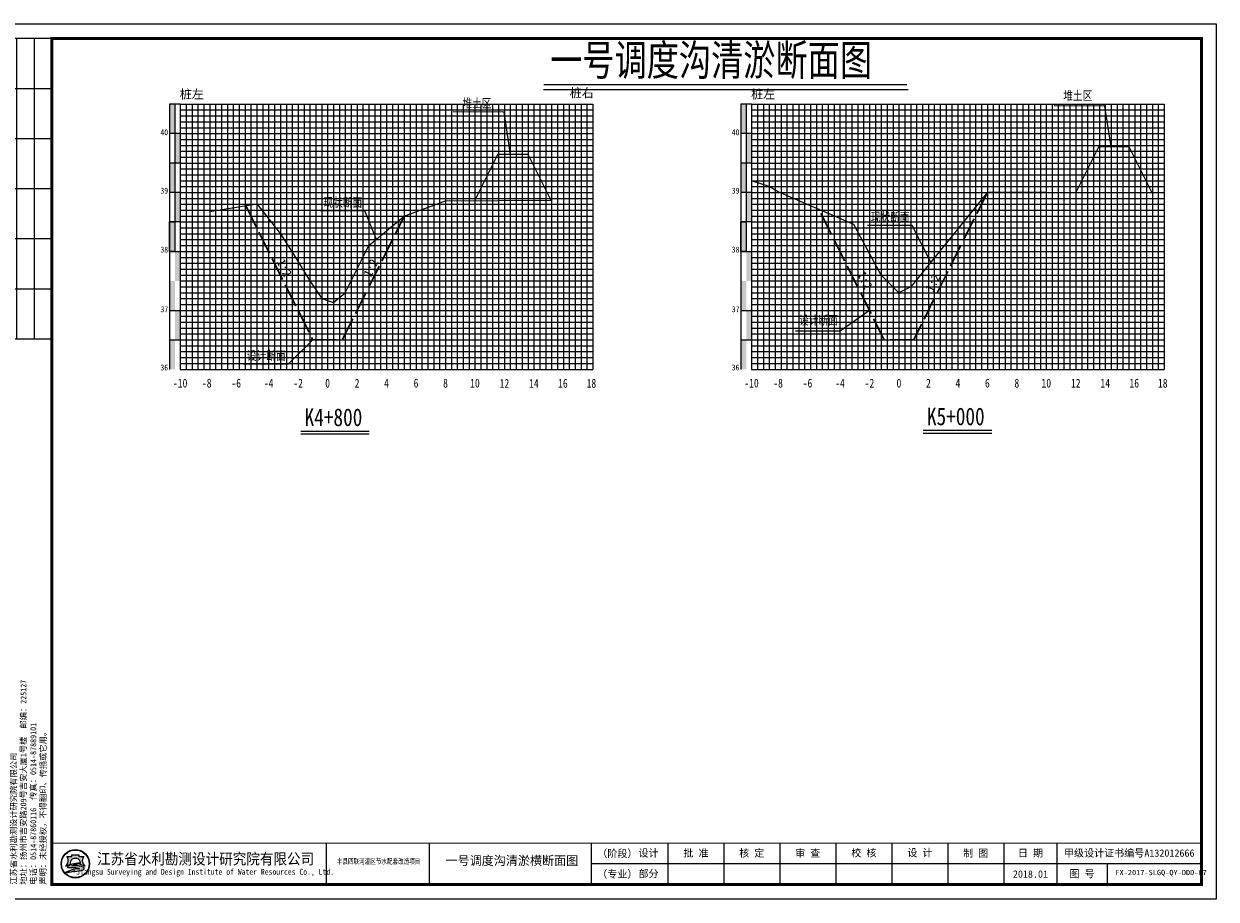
# Model space of a CAD drawing. Header units: millimetres. Extents: x -1851 to 142262423, y -629789 to 22327943.
# Tile 58 of 69: x 38096 to 38501, y 5522 to 5819. Entities that reach past the tile are written whole.
import ezdxf
from ezdxf.enums import TextEntityAlignment as Align

# ---------------------------------------------------------------- set-up
doc = ezdxf.new("R2010")
doc.units = ezdxf.units.MM
doc.linetypes.add('4415', pattern=[5, 4, -1])
for name, color, linetype, lineweight in [('0.13文字', 3, 'Continuous', 13), ('2', 61, 'Continuous', 30), ('3', 8, 'Continuous', 5), ('dmx', 7, 'Continuous', 15)]:
    doc.layers.add(name, color=color, linetype=linetype, lineweight=lineweight)
doc.layers.add('DIMTEX', color=7, linetype='Continuous')
doc.layers.add('断面', color=7, linetype='Continuous')
doc.styles.add('LYJFS', font='times.ttf', dxfattribs={"width": 0.7})
doc.styles.add('STYLE2', font='txt', dxfattribs={"width": 0.8})
doc.styles.add('仿宋', font='FangSong_GB2312.ttf')
doc.styles.add('仿宋体', font='FangSong_GB2312.ttf', dxfattribs={"width": 0.8})
doc.styles.add('宋体', font='txt', dxfattribs={"height": 3.5})
doc.styles.add('等线体', font='simhei.ttf')

# ---------------------------------------------------------------- blocks, each defined once
blk = doc.blocks.new('tk')
h = blk.add_hatch(color=152)
h.dxf.hatch_style = 1
h.paths.add_polyline_path([(6876.364125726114, 854.2295714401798, 1), (6866.686434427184, 854.2295714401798, 1)])
h.paths.add_polyline_path([(6876.201261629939, 854.2295714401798, 1), (6866.84929852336, 854.2295714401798, 1)], flags=16)
h = blk.add_hatch(color=152)
h.dxf.hatch_style = 1
edge = h.paths.add_edge_path()
edge.add_arc((6873.407199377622, 851.8047045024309), 1.461698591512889, 43.31770961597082, 70.37003522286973)
edge.add_arc((6872.0275850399, 847.9366998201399), 5.568375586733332, 70.37003522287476, 84.52854590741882)
edge.add_arc((6871.440752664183, 841.8102204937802), 11.72289597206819, 84.5285459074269, 95.17746754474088)
edge.add_arc((6871.582339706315, 852.1014277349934), 1.831337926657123, 111.7965680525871, 130.9174013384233, ccw=False)
edge.add_arc((6873.47809212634, 847.3608850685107), 6.936886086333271, 98.84274785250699, 111.79656805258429, ccw=False)
edge.add_arc((6874.544451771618, 840.506451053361), 13.873772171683, 95.21036804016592, 98.84274785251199, ccw=False)
edge.add_ellipse((6871.525280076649, 854.5219636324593), major_axis=(-1.773815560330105, 0), ratio=0.8776980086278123, start_angle=172.6538623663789, end_angle=176.9129867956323)
edge.add_arc((6873.117644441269, 844.1909795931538), 10.24870363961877, 88.99992913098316, 98.52267106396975)
edge.add_arc((6872.724314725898, 846.8157053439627), 7.594670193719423, 98.5226710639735, 116.8491039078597)
edge.add_arc((6869.849912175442, 852.4939579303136), 1.230336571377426, 116.8491039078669, 139.2900683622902)
edge.add_arc((6869.065436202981, 853.1689503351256), 0.1954369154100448, 139.2900683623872, 263.050638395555)
edge.add_arc((6869.248585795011, 854.6715617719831), 1.70916902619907, 263.0506383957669, 272.136251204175)
edge.add_arc((6870.416233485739, 823.3689317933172), 29.61523112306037, 88.46268833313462, 92.13625120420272, ccw=False)
edge.add_arc((6871.07395213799, 847.876297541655), 5.099041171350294, 68.07113774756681, 88.46268833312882, ccw=False)
edge.add_arc((6875.183614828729, 831.3122526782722), 21.4080615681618, 95.91294384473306, 98.79521578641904)
edge.add_arc((6873.816328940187, 840.1492628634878), 12.46590188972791, 98.79521578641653, 117.8496747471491)
edge.add_arc((6932.315236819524, 613.7362839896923), 245.9934265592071, 104.7703900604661, 105.15790668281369, ccw=False)
edge.add_line((6869.600177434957, 851.6009245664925), (6868.796656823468, 851.2750728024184))
edge.add_arc((6890.157828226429, 754.105500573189), 99.48982566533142, 100.90627282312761, 102.39834375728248, ccw=False)
edge.add_line((6871.334059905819, 851.7983414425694), (6870.72346251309, 851.6097564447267))
edge.add_arc((6868.414090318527, 880.2016823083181), 28.68503833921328, 274.6177604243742, 279.6944367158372)
edge.add_arc((6872.474319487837, 856.4344682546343), 4.573507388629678, 279.694436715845, 287.6119267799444)
edge.add_arc((6873.358587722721, 853.648913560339), 1.650966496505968, 287.6119267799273, 311.5140981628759)
edge.add_arc((6874.270477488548, 852.6187205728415), 0.2751610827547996, 311.5140981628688, 403.3177096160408)
edge = h.paths.add_edge_path()
edge.add_arc((6875.946394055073, 855.3665725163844), 2.066422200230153, 138.9741968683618, 204.1180883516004, ccw=False)
edge.add_line((6874.387456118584, 856.7229696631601), (6872.690352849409, 856.7229696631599))
edge.add_line((6872.69035284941, 856.7229696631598), (6872.69035284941, 857.3096342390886))
edge.add_line((6872.69035284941, 857.3096342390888), (6870.360207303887, 857.3096342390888))
edge.add_line((6870.360207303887, 857.3096342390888), (6870.360207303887, 856.7229696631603))
edge.add_line((6870.360207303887, 856.7229696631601), (6868.663104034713, 856.7229696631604))
edge.add_arc((6867.104166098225, 855.3665725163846), 2.066422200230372, -24.118088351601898, 41.0258031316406, ccw=False)
edge.add_arc((6865.567634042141, 856.05447875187), 3.749914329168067, 314.34412131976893, 335.8819116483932, ccw=False)
edge.add_arc((6867.522236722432, 856.4070458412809), 3.106664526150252, 282.3877277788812, 290.1465811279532)
edge.add_arc((6864.457993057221, 864.7594382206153), 12.00340818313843, 290.1465811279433, 296.6495194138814)
edge.add_ellipse((6871.525280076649, 854.5219636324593), major_axis=(-1.773815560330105, 0), ratio=0.8776980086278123, start_angle=176.9129867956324, end_angle=378.37473811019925, ccw=False)
edge.add_ellipse((6871.525280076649, 854.5219636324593), major_axis=(-1.773815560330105, 0), ratio=0.8776980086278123, start_angle=172.653862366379, end_angle=176.9129867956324, ccw=False)
edge.add_ellipse((6871.525280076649, 854.5219636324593), major_axis=(-1.773815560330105, 0), ratio=0.8776980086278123, start_angle=161.6252618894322, end_angle=172.653862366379, ccw=False)
edge.add_arc((6878.592567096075, 864.759438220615), 12.00340818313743, 243.3504805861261, 249.853418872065)
edge.add_arc((6875.528323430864, 856.4070458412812), 3.106664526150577, 249.8534188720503, 257.61227222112)
edge.add_arc((6877.482926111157, 856.05447875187), 3.74991432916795, 204.1180883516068, 225.6558786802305, ccw=False)
at = {"lineweight": 0}
for p, q in [((6838.597780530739, 842.2295714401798), (6838.597780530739, 1139.229571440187)), ((6838.597780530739, 1139.229571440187), (7258.597780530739, 1139.229571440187)), ((7258.597780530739, 1139.229571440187), (7258.597780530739, 842.2295714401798)), ((7253.597780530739, 854.2295714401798), (7046.597780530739, 854.2295714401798)), ((7258.597780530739, 842.2295714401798), (6838.597780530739, 842.2295714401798))]:
    blk.add_line(p, q, dxfattribs=at)
for p, q in [((6863.597780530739, 1134.229571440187), (6845.597780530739, 1134.229571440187)), ((6845.597780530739, 1134.229571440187), (6845.597780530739, 1032.229571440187)), ((6851.597780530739, 1134.229571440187), (6851.597780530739, 1032.229571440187)), ((6857.597780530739, 1134.229571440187), (6857.597780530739, 1032.229571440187)), ((6863.597780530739, 1117.229571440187), (6845.597780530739, 1117.229571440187)), ((6863.597780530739, 1100.229571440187), (6845.597780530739, 1100.229571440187)), ((6863.597780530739, 1083.229571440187), (6845.597780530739, 1083.229571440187)), ((6863.597780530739, 1066.229571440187), (6845.597780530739, 1066.229571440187)), ((6863.597780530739, 1049.229571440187), (6845.597780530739, 1049.229571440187)), ((6863.597780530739, 1032.229571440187), (6845.597780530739, 1032.229571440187)), ((6956.597780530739, 861.2295714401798), (6956.597780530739, 847.2295714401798)), ((6991.597780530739, 861.2295714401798), (6991.597780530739, 847.2295714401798)), ((7046.597780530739, 861.2295714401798), (7046.597780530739, 847.2295714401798)), ((7072.597780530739, 861.2295714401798), (7072.597780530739, 847.2295714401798)), ((7091.597780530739, 861.2295714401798), (7091.597780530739, 847.2295714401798)), ((7110.597780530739, 861.2295714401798), (7110.597780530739, 847.2295714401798)), ((7129.597780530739, 861.2295714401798), (7129.597780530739, 847.2295714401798)), ((7148.597780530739, 861.2295714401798), (7148.597780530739, 847.2295714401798)), ((7167.597780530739, 861.2295714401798), (7167.597780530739, 847.2295714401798)), ((7186.597780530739, 861.2295714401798), (7186.597780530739, 847.2295714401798)), ((7204.597780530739, 861.2295714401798), (7204.597780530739, 847.2295714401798)), ((7221.597780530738, 854.2295714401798), (7221.597780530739, 847.2295714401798))]:
    blk.add_line(p, q)
at = {"lineweight": 0, "const_width": 1}
blk.add_lwpolyline([(6863.597780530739, 1134.229571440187), (7253.597780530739, 1134.229571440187), (7253.597780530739, 847.2295714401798), (6863.597780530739, 847.2295714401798)], close=True, dxfattribs=at)
at = {"lineweight": 0, "const_width": 0.4}
blk.add_lwpolyline([(7253.597780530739, 861.2295714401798), (6863.597780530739, 861.2295714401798)], dxfattribs=at)
at = {"color": 152}
for points in [[(6873.296521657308, 854.4381220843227, 0.04157472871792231), (6871.598778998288, 854.3265098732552, 0.08013502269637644), (6869.294240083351, 853.5916630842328, 0.09823132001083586), (6868.917290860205, 853.2964201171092, 0.599439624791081), (6869.041789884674, 852.9749492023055, 0.03966424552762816), (6869.312296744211, 852.9635806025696, -0.01603031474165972), (6871.210748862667, 852.9735033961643, -0.08921046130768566), (6872.978215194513, 852.6064141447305, 0.01257694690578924), (6871.910251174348, 852.4685801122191, 0.08333285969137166), (6867.992840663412, 851.171317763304, -0.001690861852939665), (6869.600177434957, 851.6009245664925), (6868.796656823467, 851.275072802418, -0.006510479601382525), (6871.334059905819, 851.7983414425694), (6870.72346251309, 851.6097564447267, 0.02215480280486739), (6873.244469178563, 851.9262713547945, 0.03456031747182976), (6873.858117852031, 852.0753316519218, 0.1046726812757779), (6874.452855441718, 852.4126819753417, 0.4234638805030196), (6874.470673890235, 852.8074929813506, 0.1185893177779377), (6873.898248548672, 853.1814519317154, 0.06185687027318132), (6872.558528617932, 853.479704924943, 0.04649815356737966), (6870.382867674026, 853.4852866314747, -0.08362449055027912), (6870.902341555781, 853.8018397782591, -0.05658197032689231), (6872.411732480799, 854.2153190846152, -0.01585057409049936), (6873.284535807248, 854.3228965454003)], [(6869.8419023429, 854.0311891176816, -0.02838203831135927), (6868.592243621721, 853.4904639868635, -0.03386732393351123), (6868.188697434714, 853.3727099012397, 0.09425397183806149), (6868.990200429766, 854.5221939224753, 0.2921547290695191), (6868.663104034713, 856.7229696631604), (6870.360207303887, 856.7229696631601), (6870.360207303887, 857.3096342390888), (6872.69035284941, 857.3096342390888), (6872.69035284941, 856.7229696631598), (6874.387456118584, 856.7229696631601, 0.29215472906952), (6874.06035972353, 854.5221939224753, 0.09425397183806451), (6874.861862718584, 853.3727099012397, -0.03386732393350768), (6874.458316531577, 853.4904639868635, -0.02838203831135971), (6873.208657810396, 854.0311891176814)]]:
    blk.add_lwpolyline(points, format="xyb", dxfattribs=at)
for radius in [4.838845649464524, 4.675981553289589]:
    blk.add_circle((6871.525280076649, 854.2295714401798), radius, dxfattribs=at)
blk.add_arc((6873.478092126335, 847.3608850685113), 6.936886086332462, 98.84274785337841, 111.7965680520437, dxfattribs=at)
for start_param, end_param in [(2.820892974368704, 6.603884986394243), (3.013378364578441, 3.087714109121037)]:
    blk.add_ellipse((6871.525280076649, 854.5219636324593), major_axis=(-1.773815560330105, 0), ratio=0.8776980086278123, start_param=start_param, end_param=end_param, dxfattribs=at)
at = {"style": '宋体'}
for s, height, width, p in [('江苏省水利勘测设计研究院有限公司', 3.75, 0.9, (6915.725099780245, 855.9804173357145)), ('丰县四联河灌区节水配套改造项目', 1.8, 0.75, (6974.43168055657, 855.1042281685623)), ('Jiangsu Surveying and Design Institute of Water Resources Co., Ltd.', 2, 0.8, (6915.552971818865, 851.2429752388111))]:
    blk.add_text(s, height=height, dxfattribs=dict(at, width=width)).set_placement(p, align=Align.MIDDLE)
at = {"style": 'LYJFS'}
for s, p in [('（阶段）', (7055.431710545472, 857.7295714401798)), ('（专业）', (7055.431710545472, 850.7295714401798))]:
    blk.add_text(s, height=2.5, dxfattribs=at).set_placement(p, align=Align.MIDDLE_CENTER)
at = {"style": '仿宋'}
blk.add_text('2018.01', height=2.5, dxfattribs=at).set_placement((7195.597780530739, 850.7295714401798), align=Align.MIDDLE)
at = {"rotation": 90}
for s, insert, char_height, attachment_point, style in [('日 期', (6848.597780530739, 1074.729571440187), 2.5, 5, '宋体'), ('会签者', (6848.597780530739, 1057.729571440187), 2.5, 5, '宋体'), ('会签专业', (6848.597780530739, 1040.729571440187), 2.5, 5, '宋体'), ('江苏省水利勘测设计研究院有限公司\\P地址：扬州市吉安路209号吉安大厦1号楼  邮编：225127\\P电话：0514-87860116  传真：0514-87889101\\P声明：未经授权，不得翻印、传播或它用。', (6861.892912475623, 847.1478961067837), 2, 7, '仿宋')]:
    blk.add_mtext(s, dxfattribs=dict(at, insert=insert, char_height=char_height, attachment_point=attachment_point, style=style))
at = {"char_height": 2.5, "attachment_point": 5, "style": '宋体'}
for s, insert in [('设计', (7065.999934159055, 857.7295714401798)), ('批 准', (7082.097780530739, 857.7295714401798)), ('核 定', (7101.035280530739, 857.701793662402)), ('审 查', (7120.028336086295, 857.702857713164)), ('校 核', (7139.063058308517, 857.7728530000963)), ('设 计', (7158.070002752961, 857.8229020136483)), ('制 图', (7177.014447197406, 857.7074956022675)), ('日 期', (7195.597780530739, 857.7295714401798)), ('甲级设计证书编号A132012666', (7229.097780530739, 857.7295714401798)), ('部分', (7065.999934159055, 850.7295714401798)), ('图 号', (7213.097780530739, 850.7295714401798))]:
    blk.add_mtext(s, dxfattribs=dict(at, insert=insert))

msp = doc.modelspace()

# ---------------------------------------------------------------- hatches: boundary and pattern name
at = {"linetype": 'Continuous'}
for points in [[(38145.80106367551, 5791.796308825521), (38147.60106367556, 5791.796308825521), (38147.60106367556, 5781.796308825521), (38145.80106367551, 5781.796308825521)], [(38339.65106367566, 5791.796308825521), (38341.4510636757, 5791.796308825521), (38341.4510636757, 5781.796308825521), (38339.65106367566, 5781.796308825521)], [(38147.60106367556, 5781.796308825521), (38149.40106367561, 5781.796308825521), (38149.40106367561, 5771.796308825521), (38147.60106367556, 5771.796308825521)], [(38341.4510636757, 5781.796308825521), (38343.25106367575, 5781.796308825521), (38343.25106367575, 5771.796308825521), (38341.4510636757, 5771.796308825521)], [(38145.80106367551, 5771.796308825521), (38147.60106367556, 5771.796308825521), (38147.60106367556, 5761.796308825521), (38145.80106367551, 5761.796308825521)], [(38339.65106367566, 5771.796308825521), (38341.4510636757, 5771.796308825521), (38341.4510636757, 5761.796308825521), (38339.65106367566, 5761.796308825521)], [(38147.60106367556, 5761.796308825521), (38149.40106367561, 5761.796308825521), (38149.40106367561, 5751.796308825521), (38147.60106367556, 5751.796308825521)], [(38341.4510636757, 5761.796308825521), (38343.25106367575, 5761.796308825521), (38343.25106367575, 5751.796308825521), (38341.4510636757, 5751.796308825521)], [(38145.80106367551, 5751.796308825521), (38147.60106367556, 5751.796308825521), (38147.60106367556, 5741.796308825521), (38145.80106367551, 5741.796308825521)], [(38339.65106367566, 5751.796308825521), (38341.4510636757, 5751.796308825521), (38341.4510636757, 5741.796308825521), (38339.65106367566, 5741.796308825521)], [(38147.60106367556, 5741.796308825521), (38149.40106367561, 5741.796308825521), (38149.40106367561, 5731.796308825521), (38147.60106367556, 5731.796308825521)], [(38341.4510636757, 5741.796308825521), (38343.25106367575, 5741.796308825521), (38343.25106367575, 5731.796308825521), (38341.4510636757, 5731.796308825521)], [(38145.80106367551, 5731.796308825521), (38147.60106367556, 5731.796308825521), (38147.60106367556, 5721.796308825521), (38145.80106367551, 5721.796308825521)], [(38339.65106367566, 5731.796308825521), (38341.4510636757, 5731.796308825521), (38341.4510636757, 5721.796308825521), (38339.65106367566, 5721.796308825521)], [(38147.60742442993, 5721.821033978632), (38149.40742442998, 5721.821033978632), (38149.40742442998, 5711.821033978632), (38147.60742442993, 5711.821033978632)], [(38341.45742443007, 5721.821033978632), (38343.25742443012, 5721.821033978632), (38343.25742443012, 5711.821033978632), (38341.45742443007, 5711.821033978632)], [(38145.80106367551, 5711.792244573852), (38147.60106367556, 5711.792244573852), (38147.60106367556, 5701.792244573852), (38145.80106367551, 5701.792244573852)], [(38339.65106367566, 5711.792244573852), (38341.4510636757, 5711.792244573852), (38341.4510636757, 5701.792244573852), (38339.65106367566, 5701.792244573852)]]:
    msp.add_hatch(color=7, dxfattribs=at).paths.add_polyline_path(points)

# ---------------------------------------------------------------- linework, layer by layer
at = {"color": 7, "linetype": 'Continuous', "lineweight": 20, "flags": 128}
for points in [[(38261.49267790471, 5774.637962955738), (38259.28593812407, 5789.051167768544), (38242.01441279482, 5789.223975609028)], [(38465.34267790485, 5776.637962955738), (38463.13593812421, 5791.051167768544), (38445.86441279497, 5791.223975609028)]]:
    msp.add_lwpolyline(points, dxfattribs=at)
at = {"color": 1, "linetype": '4415', "lineweight": 30, "ltscale": 2}
msp.add_lwpolyline([(38363.25106367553, 5761.796308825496), (38363.25106367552, 5761.796308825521)], close=True, dxfattribs=at)
for points in [[(38423.25106367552, 5761.796308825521), (38398.25106367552, 5711.796308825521), (38388.25106367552, 5711.796308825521), (38366.14196000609, 5756.01451616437)], [(38171.63010695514, 5757.338222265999), (38194.40106367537, 5711.796308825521), (38204.40106367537, 5711.796308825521), (38225.40106367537, 5753.796308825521)]]:
    msp.add_lwpolyline(points, dxfattribs=at)
at = {"linetype": 'Continuous', "lineweight": 20, "flags": 128}
for points in [[(38215.98739943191, 5745.796308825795), (38212.05512580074, 5755.571339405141), (38196.90373611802, 5755.545027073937)], [(38404.08496868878, 5738.200738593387), (38397.71740780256, 5750.617450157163), (38382.56601811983, 5750.59113782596)], [(38383.25106367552, 5721.796308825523), (38373.32060112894, 5714.736473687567), (38358.16921144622, 5714.710161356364)], [(38194.40106367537, 5711.796308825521), (38186.05512580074, 5703.571339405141), (38170.90373611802, 5703.545027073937)]]:
    msp.add_lwpolyline(points, dxfattribs=at)
at = {"linetype": 'Continuous', "flags": 128}
for points in [[(38145.80106367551, 5751.796308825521), (38147.60106367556, 5751.796308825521), (38147.60106367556, 5741.796308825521), (38145.80106367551, 5741.796308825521)], [(38339.65106367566, 5751.796308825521), (38341.4510636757, 5751.796308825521), (38341.4510636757, 5741.796308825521), (38339.65106367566, 5741.796308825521)]]:
    msp.add_lwpolyline(points, close=True, dxfattribs=at)
at = {"layer": '2', "color": 7, "lineweight": 15}
for points in [[(38149.40106367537, 5791.730208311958), (38289.40106367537, 5791.730208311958)], [(38159.40106367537, 5791.796308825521), (38159.40106367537, 5701.796308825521)], [(38169.40106367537, 5791.796308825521), (38169.40106367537, 5701.796308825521)], [(38179.40106367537, 5791.796308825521), (38179.40106367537, 5701.796308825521)], [(38189.40106367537, 5791.796308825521), (38189.40106367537, 5701.796308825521)], [(38209.40106367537, 5791.796308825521), (38209.40106367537, 5701.796308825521)], [(38219.40106367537, 5791.796308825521), (38219.40106367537, 5701.796308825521)], [(38229.40106367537, 5791.796308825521), (38229.40106367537, 5701.796308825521)], [(38239.40106367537, 5791.796308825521), (38239.40106367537, 5701.796308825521)], [(38249.40106367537, 5791.796308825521), (38249.40106367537, 5701.796308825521)], [(38259.40106367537, 5791.796308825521), (38259.40106367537, 5701.796308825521)], [(38269.40106367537, 5791.796308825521), (38269.40106367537, 5701.796308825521)], [(38279.40106367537, 5791.796308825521), (38279.40106367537, 5701.796308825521)], [(38289.40106367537, 5791.796308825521), (38289.40106367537, 5701.796308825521)], [(38343.25106367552, 5791.730208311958), (38483.25106367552, 5791.730208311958)], [(38353.25106367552, 5791.796308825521), (38353.25106367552, 5701.796308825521)], [(38363.25106367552, 5791.796308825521), (38363.25106367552, 5701.796308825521)], [(38373.25106367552, 5791.796308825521), (38373.25106367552, 5701.796308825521)], [(38383.25106367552, 5791.796308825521), (38383.25106367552, 5701.796308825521)], [(38403.25106367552, 5791.796308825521), (38403.25106367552, 5701.796308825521)], [(38413.25106367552, 5791.796308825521), (38413.25106367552, 5701.796308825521)], [(38423.25106367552, 5791.796308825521), (38423.25106367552, 5701.796308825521)], [(38433.25106367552, 5791.796308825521), (38433.25106367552, 5701.796308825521)], [(38443.25106367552, 5791.796308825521), (38443.25106367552, 5701.796308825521)], [(38453.25106367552, 5791.796308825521), (38453.25106367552, 5701.796308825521)], [(38463.25106367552, 5791.796308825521), (38463.25106367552, 5701.796308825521)], [(38473.25106367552, 5791.796308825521), (38473.25106367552, 5701.796308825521)], [(38483.25106367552, 5791.796308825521), (38483.25106367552, 5701.796308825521)], [(38149.40106367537, 5781.796308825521), (38249.40106367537, 5781.796308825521)], [(38249.40106367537, 5781.796308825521), (38289.40106367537, 5781.796308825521)], [(38343.25106367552, 5781.796308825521), (38483.25106367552, 5781.796308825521)], [(38149.40106367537, 5771.796308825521), (38249.40106367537, 5771.796308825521)], [(38249.40106367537, 5771.796308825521), (38289.40106367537, 5771.796308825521)], [(38343.25106367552, 5771.796308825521), (38483.25106367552, 5771.796308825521)], [(38149.40106367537, 5761.796308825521), (38249.40106367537, 5761.796308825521)], [(38249.40106367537, 5761.796308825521), (38289.40106367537, 5761.796308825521)], [(38343.25106367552, 5761.796308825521), (38483.25106367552, 5761.796308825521)], [(38149.40106367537, 5751.796308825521), (38249.40106367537, 5751.796308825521)], [(38249.40106367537, 5751.796308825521), (38289.40106367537, 5751.796308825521)], [(38343.25106367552, 5751.796308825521), (38483.25106367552, 5751.796308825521)], [(38249.40106367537, 5741.796308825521), (38289.40106367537, 5741.796308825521)], [(38149.40106367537, 5731.796308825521), (38249.40106367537, 5731.796308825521)], [(38249.40106367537, 5731.796308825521), (38289.40106367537, 5731.796308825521)], [(38343.25106367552, 5731.796308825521), (38483.25106367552, 5731.796308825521)], [(38249.40106367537, 5721.796308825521), (38289.40106367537, 5721.796308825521)], [(38249.40106367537, 5711.796308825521), (38289.40106367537, 5711.796308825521)], [(38149.40106367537, 5701.796308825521), (38249.40106367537, 5701.796308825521)], [(38249.40106367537, 5701.796308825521), (38289.40106367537, 5701.796308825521)], [(38343.25106367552, 5701.796308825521), (38483.25106367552, 5701.796308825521)]]:
    msp.add_lwpolyline(points, dxfattribs=at)
at = {"layer": '2', "color": 3, "lineweight": 15}
for points in [[(38199.40106367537, 5791.796308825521), (38199.40106367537, 5701.796308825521)], [(38393.25106367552, 5791.796308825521), (38393.25106367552, 5701.796308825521)]]:
    msp.add_lwpolyline(points, dxfattribs=at)
at = {"layer": '2', "color": 7, "lineweight": 15, "flags": 128}
for points in [[(38149.40106367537, 5741.796308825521), (38249.40106367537, 5741.796308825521)], [(38343.25106367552, 5741.796308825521), (38483.25106367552, 5741.796308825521)]]:
    msp.add_lwpolyline(points, dxfattribs=at)
at = {"layer": '2', "color": 0, "lineweight": 15}
for points in [[(38149.40106367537, 5721.796308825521), (38249.40106367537, 5721.796308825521)], [(38343.25106367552, 5721.796308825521), (38483.25106367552, 5721.796308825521)], [(38149.40106367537, 5711.796308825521), (38249.40106367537, 5711.796308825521)], [(38343.25106367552, 5711.796308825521), (38483.25106367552, 5711.796308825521)]]:
    msp.add_lwpolyline(points, dxfattribs=at)
at = {"layer": '3', "lineweight": 5}
for points in [[(38149.40106367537, 5789.796308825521), (38249.40106367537, 5789.796308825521)], [(38151.40106367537, 5791.796308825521), (38151.40106367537, 5701.796308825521)], [(38153.40106367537, 5791.796308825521), (38153.40106367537, 5701.796308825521)], [(38155.40106367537, 5791.796308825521), (38155.40106367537, 5701.796308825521)], [(38157.40106367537, 5791.796308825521), (38157.40106367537, 5701.796308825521)], [(38161.40106367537, 5791.796308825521), (38161.40106367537, 5701.796308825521)], [(38163.40106367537, 5791.796308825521), (38163.40106367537, 5701.796308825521)], [(38165.40106367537, 5791.796308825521), (38165.40106367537, 5701.796308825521)], [(38167.40106367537, 5791.796308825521), (38167.40106367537, 5701.796308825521)], [(38171.40106367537, 5791.796308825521), (38171.40106367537, 5701.796308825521)], [(38173.40106367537, 5791.796308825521), (38173.40106367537, 5701.796308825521)], [(38175.40106367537, 5791.796308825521), (38175.40106367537, 5701.796308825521)], [(38177.40106367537, 5791.796308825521), (38177.40106367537, 5701.796308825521)], [(38181.40106367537, 5791.796308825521), (38181.40106367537, 5701.796308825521)], [(38183.40106367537, 5791.796308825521), (38183.40106367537, 5701.796308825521)], [(38185.40106367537, 5791.796308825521), (38185.40106367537, 5701.796308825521)], [(38187.40106367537, 5791.796308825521), (38187.40106367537, 5701.796308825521)], [(38191.40106367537, 5791.796308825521), (38191.40106367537, 5701.796308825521)], [(38193.40106367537, 5791.796308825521), (38193.40106367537, 5701.796308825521)], [(38195.40106367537, 5791.796308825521), (38195.40106367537, 5701.796308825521)], [(38197.40106367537, 5791.796308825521), (38197.40106367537, 5701.796308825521)], [(38201.40106367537, 5791.796308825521), (38201.40106367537, 5701.796308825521)], [(38203.40106367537, 5791.796308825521), (38203.40106367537, 5701.796308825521)], [(38205.40106367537, 5791.796308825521), (38205.40106367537, 5701.796308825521)], [(38207.40106367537, 5791.796308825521), (38207.40106367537, 5701.796308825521)], [(38211.40106367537, 5791.796308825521), (38211.40106367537, 5701.796308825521)], [(38213.40106367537, 5791.796308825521), (38213.40106367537, 5701.796308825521)], [(38215.40106367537, 5791.796308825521), (38215.40106367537, 5701.796308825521)], [(38217.40106367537, 5791.796308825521), (38217.40106367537, 5701.796308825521)], [(38221.40106367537, 5791.796308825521), (38221.40106367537, 5701.796308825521)], [(38223.40106367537, 5791.796308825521), (38223.40106367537, 5701.796308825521)], [(38225.40106367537, 5791.796308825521), (38225.40106367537, 5701.796308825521)], [(38227.40106367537, 5791.796308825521), (38227.40106367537, 5701.796308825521)], [(38231.40106367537, 5791.796308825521), (38231.40106367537, 5701.796308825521)], [(38233.40106367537, 5791.796308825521), (38233.40106367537, 5701.796308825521)], [(38235.40106367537, 5791.796308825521), (38235.40106367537, 5701.796308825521)], [(38237.40106367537, 5791.796308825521), (38237.40106367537, 5701.796308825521)], [(38241.40106367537, 5791.796308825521), (38241.40106367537, 5701.796308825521)], [(38243.40106367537, 5791.796308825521), (38243.40106367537, 5701.796308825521)], [(38245.40106367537, 5791.796308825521), (38245.40106367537, 5701.796308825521)], [(38247.40106367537, 5791.796308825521), (38247.40106367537, 5701.796308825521)], [(38249.40106367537, 5789.796308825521), (38289.40106367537, 5789.796308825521)], [(38251.40106367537, 5791.796308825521), (38251.40106367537, 5701.796308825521)], [(38253.40106367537, 5791.796308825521), (38253.40106367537, 5701.796308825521)], [(38255.40106367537, 5791.796308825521), (38255.40106367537, 5701.796308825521)], [(38257.40106367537, 5791.796308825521), (38257.40106367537, 5701.796308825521)], [(38261.40106367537, 5791.796308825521), (38261.40106367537, 5701.796308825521)], [(38263.40106367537, 5791.796308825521), (38263.40106367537, 5701.796308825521)], [(38265.40106367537, 5791.796308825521), (38265.40106367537, 5701.796308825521)], [(38267.40106367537, 5791.796308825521), (38267.40106367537, 5701.796308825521)], [(38271.40106367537, 5791.796308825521), (38271.40106367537, 5701.796308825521)], [(38273.40106367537, 5791.796308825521), (38273.40106367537, 5701.796308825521)], [(38275.40106367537, 5791.796308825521), (38275.40106367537, 5701.796308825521)], [(38277.40106367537, 5791.796308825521), (38277.40106367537, 5701.796308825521)], [(38281.40106367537, 5791.796308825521), (38281.40106367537, 5701.796308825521)], [(38283.40106367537, 5791.796308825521), (38283.40106367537, 5701.796308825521)], [(38285.40106367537, 5791.796308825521), (38285.40106367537, 5701.796308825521)], [(38287.40106367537, 5791.796308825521), (38287.40106367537, 5701.796308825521)], [(38343.25106367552, 5789.796308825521), (38483.25106367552, 5789.796308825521)], [(38345.25106367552, 5791.796308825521), (38345.25106367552, 5701.796308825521)], [(38347.25106367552, 5791.796308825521), (38347.25106367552, 5701.796308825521)], [(38349.25106367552, 5791.796308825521), (38349.25106367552, 5701.796308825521)], [(38351.25106367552, 5791.796308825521), (38351.25106367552, 5701.796308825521)], [(38355.25106367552, 5791.796308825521), (38355.25106367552, 5701.796308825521)], [(38357.25106367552, 5791.796308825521), (38357.25106367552, 5701.796308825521)], [(38359.25106367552, 5791.796308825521), (38359.25106367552, 5701.796308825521)], [(38361.25106367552, 5791.796308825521), (38361.25106367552, 5701.796308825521)], [(38365.25106367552, 5791.796308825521), (38365.25106367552, 5701.796308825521)], [(38367.25106367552, 5791.796308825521), (38367.25106367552, 5701.796308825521)], [(38369.25106367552, 5791.796308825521), (38369.25106367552, 5701.796308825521)], [(38371.25106367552, 5791.796308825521), (38371.25106367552, 5701.796308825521)], [(38375.25106367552, 5791.796308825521), (38375.25106367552, 5701.796308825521)], [(38377.25106367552, 5791.796308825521), (38377.25106367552, 5701.796308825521)], [(38379.25106367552, 5791.796308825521), (38379.25106367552, 5701.796308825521)], [(38381.25106367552, 5791.796308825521), (38381.25106367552, 5701.796308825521)], [(38385.25106367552, 5791.796308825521), (38385.25106367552, 5701.796308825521)], [(38387.25106367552, 5791.796308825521), (38387.25106367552, 5701.796308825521)], [(38389.25106367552, 5791.796308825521), (38389.25106367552, 5701.796308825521)], [(38391.25106367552, 5791.796308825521), (38391.25106367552, 5701.796308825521)], [(38395.25106367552, 5791.796308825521), (38395.25106367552, 5701.796308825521)], [(38397.25106367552, 5791.796308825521), (38397.25106367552, 5701.796308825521)], [(38399.25106367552, 5791.796308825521), (38399.25106367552, 5701.796308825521)], [(38401.25106367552, 5791.796308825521), (38401.25106367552, 5701.796308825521)], [(38405.25106367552, 5791.796308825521), (38405.25106367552, 5701.796308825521)], [(38407.25106367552, 5791.796308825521), (38407.25106367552, 5701.796308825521)], [(38409.25106367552, 5791.796308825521), (38409.25106367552, 5701.796308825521)], [(38411.25106367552, 5791.796308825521), (38411.25106367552, 5701.796308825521)], [(38415.25106367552, 5791.796308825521), (38415.25106367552, 5701.796308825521)], [(38417.25106367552, 5791.796308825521), (38417.25106367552, 5701.796308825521)], [(38419.25106367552, 5791.796308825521), (38419.25106367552, 5701.796308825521)], [(38421.25106367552, 5791.796308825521), (38421.25106367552, 5701.796308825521)], [(38425.25106367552, 5791.796308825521), (38425.25106367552, 5701.796308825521)], [(38427.25106367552, 5791.796308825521), (38427.25106367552, 5701.796308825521)], [(38429.25106367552, 5791.796308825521), (38429.25106367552, 5701.796308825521)], [(38431.25106367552, 5791.796308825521), (38431.25106367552, 5701.796308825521)], [(38435.25106367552, 5791.796308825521), (38435.25106367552, 5701.796308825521)], [(38437.25106367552, 5791.796308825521), (38437.25106367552, 5701.796308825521)], [(38439.25106367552, 5791.796308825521), (38439.25106367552, 5701.796308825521)], [(38441.25106367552, 5791.796308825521), (38441.25106367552, 5701.796308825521)], [(38445.25106367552, 5791.796308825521), (38445.25106367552, 5701.796308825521)], [(38447.25106367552, 5791.796308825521), (38447.25106367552, 5701.796308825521)], [(38449.25106367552, 5791.796308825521), (38449.25106367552, 5701.796308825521)], [(38451.25106367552, 5791.796308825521), (38451.25106367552, 5701.796308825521)], [(38455.25106367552, 5791.796308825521), (38455.25106367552, 5701.796308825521)], [(38457.25106367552, 5791.796308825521), (38457.25106367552, 5701.796308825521)], [(38459.25106367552, 5791.796308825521), (38459.25106367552, 5701.796308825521)], [(38461.25106367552, 5791.796308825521), (38461.25106367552, 5701.796308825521)], [(38465.25106367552, 5791.796308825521), (38465.25106367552, 5701.796308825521)], [(38467.25106367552, 5791.796308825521), (38467.25106367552, 5701.796308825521)], [(38469.25106367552, 5791.796308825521), (38469.25106367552, 5701.796308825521)], [(38471.25106367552, 5791.796308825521), (38471.25106367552, 5701.796308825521)], [(38475.25106367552, 5791.796308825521), (38475.25106367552, 5701.796308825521)], [(38477.25106367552, 5791.796308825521), (38477.25106367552, 5701.796308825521)], [(38479.25106367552, 5791.796308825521), (38479.25106367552, 5701.796308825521)], [(38481.25106367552, 5791.796308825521), (38481.25106367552, 5701.796308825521)], [(38149.40106367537, 5787.796308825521), (38249.40106367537, 5787.796308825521)], [(38149.40106367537, 5785.796308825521), (38249.40106367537, 5785.796308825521)], [(38249.40106367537, 5787.796308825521), (38289.40106367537, 5787.796308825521)], [(38249.40106367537, 5785.796308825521), (38289.40106367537, 5785.796308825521)], [(38343.25106367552, 5787.796308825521), (38483.25106367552, 5787.796308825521)], [(38343.25106367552, 5785.796308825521), (38483.25106367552, 5785.796308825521)], [(38149.40106367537, 5783.796308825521), (38249.40106367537, 5783.796308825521)], [(38249.40106367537, 5783.796308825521), (38289.40106367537, 5783.796308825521)], [(38343.25106367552, 5783.796308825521), (38483.25106367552, 5783.796308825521)], [(38149.40106367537, 5779.796308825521), (38249.40106367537, 5779.796308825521)], [(38149.40106367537, 5777.796308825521), (38249.40106367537, 5777.796308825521)], [(38249.40106367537, 5779.796308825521), (38289.40106367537, 5779.796308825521)], [(38249.40106367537, 5777.796308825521), (38289.40106367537, 5777.796308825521)], [(38343.25106367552, 5779.796308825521), (38483.25106367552, 5779.796308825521)], [(38343.25106367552, 5777.796308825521), (38483.25106367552, 5777.796308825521)], [(38149.40106367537, 5775.796308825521), (38249.40106367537, 5775.796308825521)], [(38149.40106367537, 5773.796308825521), (38249.40106367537, 5773.796308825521)], [(38249.40106367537, 5775.796308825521), (38289.40106367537, 5775.796308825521)], [(38249.40106367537, 5773.796308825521), (38289.40106367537, 5773.796308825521)], [(38343.25106367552, 5775.796308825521), (38483.25106367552, 5775.796308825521)], [(38343.25106367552, 5773.796308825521), (38483.25106367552, 5773.796308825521)], [(38149.40106367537, 5769.796308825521), (38249.40106367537, 5769.796308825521)], [(38249.40106367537, 5769.796308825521), (38289.40106367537, 5769.796308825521)], [(38343.25106367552, 5769.796308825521), (38483.25106367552, 5769.796308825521)], [(38149.40106367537, 5767.796308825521), (38249.40106367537, 5767.796308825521)], [(38149.40106367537, 5765.796308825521), (38249.40106367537, 5765.796308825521)], [(38249.40106367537, 5767.796308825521), (38289.40106367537, 5767.796308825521)], [(38249.40106367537, 5765.796308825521), (38289.40106367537, 5765.796308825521)], [(38343.25106367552, 5767.796308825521), (38483.25106367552, 5767.796308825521)], [(38343.25106367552, 5765.796308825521), (38483.25106367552, 5765.796308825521)], [(38149.40106367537, 5763.796308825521), (38249.40106367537, 5763.796308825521)], [(38249.40106367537, 5763.796308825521), (38289.40106367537, 5763.796308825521)], [(38343.25106367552, 5763.796308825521), (38483.25106367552, 5763.796308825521)], [(38149.40106367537, 5759.796308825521), (38249.40106367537, 5759.796308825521)], [(38149.40106367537, 5757.796308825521), (38249.40106367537, 5757.796308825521)], [(38249.40106367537, 5759.796308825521), (38289.40106367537, 5759.796308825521)], [(38249.40106367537, 5757.796308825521), (38289.40106367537, 5757.796308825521)], [(38343.25106367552, 5759.796308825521), (38483.25106367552, 5759.796308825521)], [(38343.25106367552, 5757.796308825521), (38483.25106367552, 5757.796308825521)], [(38149.40106367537, 5755.796308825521), (38249.40106367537, 5755.796308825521)], [(38149.40106367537, 5753.796308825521), (38249.40106367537, 5753.796308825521)], [(38249.40106367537, 5755.796308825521), (38289.40106367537, 5755.796308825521)], [(38249.40106367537, 5753.796308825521), (38289.40106367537, 5753.796308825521)], [(38343.25106367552, 5755.796308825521), (38483.25106367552, 5755.796308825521)], [(38343.25106367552, 5753.796308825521), (38483.25106367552, 5753.796308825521)], [(38149.40106367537, 5749.796308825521), (38249.40106367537, 5749.796308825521)], [(38249.40106367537, 5749.796308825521), (38289.40106367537, 5749.796308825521)], [(38343.25106367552, 5749.796308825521), (38483.25106367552, 5749.796308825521)], [(38149.40106367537, 5747.796308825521), (38249.40106367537, 5747.796308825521)], [(38149.40106367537, 5745.796308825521), (38249.40106367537, 5745.796308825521)], [(38249.40106367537, 5747.796308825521), (38289.40106367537, 5747.796308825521)], [(38249.40106367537, 5745.796308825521), (38289.40106367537, 5745.796308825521)], [(38343.25106367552, 5747.796308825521), (38483.25106367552, 5747.796308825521)], [(38343.25106367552, 5745.796308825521), (38483.25106367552, 5745.796308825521)], [(38149.40106367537, 5743.796308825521), (38249.40106367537, 5743.796308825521)], [(38249.40106367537, 5743.796308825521), (38289.40106367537, 5743.796308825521)], [(38343.25106367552, 5743.796308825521), (38483.25106367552, 5743.796308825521)], [(38149.40106367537, 5739.796308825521), (38249.40106367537, 5739.796308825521)], [(38149.40106367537, 5737.796308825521), (38249.40106367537, 5737.796308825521)], [(38249.40106367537, 5739.796308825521), (38289.40106367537, 5739.796308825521)], [(38249.40106367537, 5737.796308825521), (38289.40106367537, 5737.796308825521)], [(38343.25106367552, 5739.796308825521), (38483.25106367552, 5739.796308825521)], [(38343.25106367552, 5737.796308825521), (38483.25106367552, 5737.796308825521)], [(38149.40106367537, 5735.796308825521), (38249.40106367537, 5735.796308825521)], [(38149.40106367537, 5733.796308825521), (38249.40106367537, 5733.796308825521)], [(38249.40106367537, 5735.796308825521), (38289.40106367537, 5735.796308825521)], [(38249.40106367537, 5733.796308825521), (38289.40106367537, 5733.796308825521)], [(38343.25106367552, 5735.796308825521), (38483.25106367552, 5735.796308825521)], [(38343.25106367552, 5733.796308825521), (38483.25106367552, 5733.796308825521)], [(38149.40106367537, 5729.796308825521), (38249.40106367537, 5729.796308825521)], [(38249.40106367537, 5729.796308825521), (38289.40106367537, 5729.796308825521)], [(38343.25106367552, 5729.796308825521), (38483.25106367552, 5729.796308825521)], [(38149.40106367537, 5727.796308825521), (38249.40106367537, 5727.796308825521)], [(38149.40106367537, 5725.796308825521), (38249.40106367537, 5725.796308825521)], [(38249.40106367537, 5727.796308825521), (38289.40106367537, 5727.796308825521)], [(38249.40106367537, 5725.796308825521), (38289.40106367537, 5725.796308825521)], [(38343.25106367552, 5727.796308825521), (38483.25106367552, 5727.796308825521)], [(38343.25106367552, 5725.796308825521), (38483.25106367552, 5725.796308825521)], [(38149.40106367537, 5723.796308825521), (38249.40106367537, 5723.796308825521)], [(38249.40106367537, 5723.79369117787), (38289.40106367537, 5723.79369117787)], [(38343.25106367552, 5723.796308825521), (38483.25106367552, 5723.796308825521)], [(38149.40106367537, 5719.796308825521), (38249.40106367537, 5719.796308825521)], [(38149.40106367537, 5717.796308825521), (38249.40106367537, 5717.796308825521)], [(38249.40106367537, 5719.796308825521), (38289.40106367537, 5719.796308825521)], [(38249.40106367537, 5717.796308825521), (38289.40106367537, 5717.796308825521)], [(38343.25106367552, 5719.796308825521), (38483.25106367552, 5719.796308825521)], [(38343.25106367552, 5717.796308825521), (38483.25106367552, 5717.796308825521)], [(38149.40106367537, 5715.796308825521), (38249.40106367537, 5715.796308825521)], [(38149.40106367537, 5713.796308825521), (38249.40106367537, 5713.796308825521)], [(38249.40106367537, 5715.796308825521), (38289.40106367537, 5715.796308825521)], [(38249.40106367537, 5713.79369117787), (38289.40106367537, 5713.79369117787)], [(38343.25106367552, 5715.796308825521), (38483.25106367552, 5715.796308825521)], [(38343.25106367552, 5713.796308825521), (38483.25106367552, 5713.796308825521)], [(38149.40106367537, 5709.796308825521), (38249.40106367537, 5709.796308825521)], [(38249.40106367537, 5709.796308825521), (38289.40106367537, 5709.796308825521)], [(38343.25106367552, 5709.796308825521), (38483.25106367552, 5709.796308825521)], [(38149.40106367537, 5707.796308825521), (38249.40106367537, 5707.796308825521)], [(38149.40106367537, 5705.796308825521), (38249.40106367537, 5705.796308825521)], [(38249.40106367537, 5707.796308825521), (38289.40106367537, 5707.796308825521)], [(38249.40106367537, 5705.796308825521), (38289.40106367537, 5705.796308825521)], [(38343.25106367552, 5707.796308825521), (38483.25106367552, 5707.796308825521)], [(38343.25106367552, 5705.796308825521), (38483.25106367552, 5705.796308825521)], [(38149.40106367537, 5703.796308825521), (38249.40106367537, 5703.796308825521)], [(38249.40106367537, 5703.79369117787), (38289.40106367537, 5703.79369117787)], [(38343.25106367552, 5703.796308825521), (38483.25106367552, 5703.796308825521)]]:
    msp.add_lwpolyline(points, dxfattribs=at)
at = {"layer": '3', "color": 0, "lineweight": 5}
for points in [[(38145.80106367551, 5721.796308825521), (38249.40106367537, 5721.796308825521)], [(38339.65106367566, 5721.796308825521), (38483.25106367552, 5721.796308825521)], [(38145.80106367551, 5711.796308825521), (38249.40106367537, 5711.796308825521)], [(38339.65106367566, 5711.796308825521), (38483.25106367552, 5711.796308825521)]]:
    msp.add_lwpolyline(points, dxfattribs=at)
at = {"layer": 'DIMTEX', "color": 7, "linetype": 'Continuous'}
for p, q in [((38272.7393243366, 5798.448569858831), (38395.89765037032, 5798.448569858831)), ((38272.70346370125, 5796.764379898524), (38396.34682978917, 5796.764379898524)), ((38190.32744118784, 5679.861601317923), (38213.50667636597, 5679.861601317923)), ((38190.34793297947, 5680.823995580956), (38213.50667636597, 5680.823995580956)), ((38401.47729677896, 5680.141584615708), (38424.82238205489, 5680.141584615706)), ((38401.4977885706, 5681.103978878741), (38424.82238205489, 5681.103978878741))]:
    msp.add_line(p, q, dxfattribs=at)
at = {"layer": 'dmx', "color": 7, "linetype": 'Continuous', "lineweight": 15}
for p, q in [((38461.0325289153, 5777.359239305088), (38453.25106367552, 5761.796308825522)), ((38461.0325289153, 5777.359239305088), (38471.22337832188, 5777.359239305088)), ((38471.22337832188, 5777.359239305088), (38479.00484356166, 5761.796308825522)), ((38257.18252891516, 5774.799266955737), (38249.40106367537, 5759.236336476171)), ((38257.18252891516, 5774.799266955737), (38267.37337832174, 5774.799266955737)), ((38267.37337832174, 5774.799266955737), (38275.15484356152, 5759.236336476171)), ((38443.25106367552, 5761.796308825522), (38479.00484356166, 5761.796308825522)), ((38239.40106367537, 5759.026050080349), (38275.15484356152, 5759.236336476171))]:
    msp.add_line(p, q, dxfattribs=at)
at = {"layer": 'dmx', "linetype": 'Continuous', "lineweight": 15, "flags": 128}
for points in [[(38352.23867027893, 5762.003744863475), (38349.25106367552, 5763.796308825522), (38343.25106367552, 5765.796308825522)], [(38423.01106367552, 5761.476308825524), (38423.01106367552, 5761.476308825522), (38397.25106367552, 5729.796308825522), (38393.25106367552, 5727.796308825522), (38387.25106367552, 5733.796308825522), (38377.96831840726, 5750.919983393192), (38352.23867027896, 5762.003744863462)], [(38443.25106367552, 5761.796308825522), (38423.25106367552, 5761.796308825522), (38423.01106367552, 5761.476308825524)], [(38159.40106367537, 5755.339078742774), (38175.40106367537, 5757.954679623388)], [(38175.40106367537, 5757.954679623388), (38183.40106367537, 5747.796308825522), (38188.49299475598, 5739.796308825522), (38193.40106367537, 5731.796308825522), (38197.40106367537, 5725.796308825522), (38201.40106367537, 5724.525933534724), (38205.40106367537, 5727.796308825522), (38213.40106367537, 5743.796308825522), (38225.40106367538, 5753.796308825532)], [(38225.40106367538, 5753.796308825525), (38239.40106367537, 5759.026050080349)]]:
    msp.add_lwpolyline(points, dxfattribs=at)
at = {"layer": '断面', "color": 3, "lineweight": 15}
for points in [[(38149.40106367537, 5791.796308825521), (38145.80106367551, 5791.796308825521)], [(38145.80106367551, 5791.796308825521), (38145.80106367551, 5701.796308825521)], [(38147.60106367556, 5791.796308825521), (38147.60106367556, 5741.796308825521)], [(38149.40106367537, 5791.796308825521), (38149.40106367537, 5701.796308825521)], [(38343.25106367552, 5791.796308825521), (38339.65106367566, 5791.796308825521)], [(38339.65106367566, 5791.796308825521), (38339.65106367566, 5701.796308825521)], [(38341.4510636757, 5791.796308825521), (38341.4510636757, 5741.796308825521)], [(38343.25106367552, 5791.796308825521), (38343.25106367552, 5701.796308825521)], [(38149.40106367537, 5781.796308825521), (38145.80106367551, 5781.796308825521)], [(38343.25106367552, 5781.796308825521), (38339.65106367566, 5781.796308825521)], [(38149.40106367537, 5771.796308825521), (38145.80106367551, 5771.796308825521)], [(38343.25106367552, 5771.796308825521), (38339.65106367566, 5771.796308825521)], [(38149.40106367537, 5761.796308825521), (38145.80106367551, 5761.796308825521)], [(38343.25106367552, 5761.796308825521), (38339.65106367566, 5761.796308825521)], [(38149.40106367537, 5751.796308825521), (38145.80106367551, 5751.796308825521)], [(38343.25106367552, 5751.796308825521), (38339.65106367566, 5751.796308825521)], [(38145.80106367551, 5741.796308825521), (38149.40106367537, 5741.796308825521)], [(38339.65106367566, 5741.796308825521), (38343.25106367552, 5741.796308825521)]]:
    msp.add_lwpolyline(points, dxfattribs=at)
at = {"layer": '断面', "color": 7, "lineweight": 15}
for points in [[(38149.40106367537, 5741.796308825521), (38249.40106367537, 5741.796308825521)], [(38343.25106367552, 5741.796308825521), (38483.25106367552, 5741.796308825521)]]:
    msp.add_lwpolyline(points, dxfattribs=at)

# ---------------------------------------------------------------- block references
at = {"layer": '断面'}
msp.add_blockref('tk', (31242.28328314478, 4679.796737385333), dxfattribs=at)

# ---------------------------------------------------------------- texts
at = {"style": '等线体'}
for s, p in [('桩左', (38149.2278443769, 5793.631758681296)), ('桩右', (38281.53324160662, 5794.089856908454)), ('桩左', (38343.07784437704, 5793.631758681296))]:
    msp.add_text(s, height=3, dxfattribs=at).set_placement(p)
at = {"color": 7, "linetype": 'Continuous', "char_height": 3, "width": 18.82471715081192, "attachment_point": 1, "style": '仿宋体'}
for insert in [(38245.16662511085, 5793.565070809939), (38449.016625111, 5796.12504315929)]:
    msp.add_mtext('堆土区', dxfattribs=dict(at, insert=insert))
at = {"linetype": 'Continuous', "char_height": 3, "width": 37.93252298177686, "attachment_point": 1, "style": '仿宋体'}
for s, insert in [('现状断面', (38198.04259055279, 5759.919977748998)), ('现状断面', (38383.7048725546, 5754.966088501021)), ('设计断面', (38359.39325637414, 5719.938057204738)), ('设计断面', (38172.04259055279, 5707.919977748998))]:
    msp.add_mtext(s, dxfattribs=dict(at, insert=insert))
at = {"layer": '0.13文字', "linetype": 'Continuous', "lineweight": 13, "width": 55.55091040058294, "attachment_point": 1, "style": 'LYJFS'}
for s, insert, char_height in [('{\\fFangSong_GB2312|b0|i0|c134|p49;\\W1;一号调度沟清淤横断面图}', (38239.4184937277, 5536.592156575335), 3), ('{\\fFangSong_GB2312|b0|i0|c134|p49;\\W1;\\C7;  FX-2017-SLGQ-QY-DDD-07}', (38463.88106367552, 5531.975212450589), 1.8)]:
    msp.add_mtext(s, dxfattribs=dict(at, insert=insert, char_height=char_height))
at = {"layer": 'DIMTEX', "color": 7, "linetype": 'Continuous', "style": 'STYLE2', "width": 0.8}
for s, height, p in [('一号调度沟清淤断面图', 10.5, (38274.92018762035, 5801.468429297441)), ('K4+800', 6, (38191.59414057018, 5682.549629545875)), ('K5+000', 6, (38402.74399616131, 5682.82961284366))]:
    msp.add_text(s, height=height, dxfattribs=at).set_placement(p)
at = {"layer": '断面', "color": 7, "style": '等线体', "width": 0.8}
for s, p in [('40', (38142.67866415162, 5780.638796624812)), ('40', (38336.52866415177, 5780.638796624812)), ('39', (38142.67866415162, 5760.831504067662)), ('39', (38336.52866415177, 5760.831504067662)), ('38', (38142.67866415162, 5740.831504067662)), ('38', (38336.52866415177, 5740.831504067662)), ('37', (38142.71370407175, 5720.571078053)), ('37', (38336.56370407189, 5720.571078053)), ('36', (38142.67866415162, 5700.827439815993)), ('36', (38336.52866415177, 5700.827439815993))]:
    msp.add_text(s, height=2, dxfattribs=at).set_placement(p, align=Align.BOTTOM_LEFT)
at = {"layer": '断面', "color": 7, "style": '仿宋体'}
for rotation, p in [(296.2635689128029, (38184.69846964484, 5736.211380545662)), (63.73643108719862, (38214.10365770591, 5736.211380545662)), (295.6448373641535, (38381.71938736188, 5732.012937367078)), (64.35516263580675, (38404.78273998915, 5731.15091260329))]:
    msp.add_text('1:2', height=3, rotation=rotation, dxfattribs=at).set_placement(p, align=Align.MIDDLE)
at = {"layer": '断面', "color": 7, "style": '等线体', "width": 0.8}
for s, p in [('-10', (38149.38517429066, 5697.103502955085)), ('-8', (38158.39096008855, 5697.103502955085)), ('-6', (38168.39096008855, 5697.103502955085)), ('-4', (38179.40106367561, 5697.103502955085)), ('-2', (38189.40106367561, 5697.103502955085)), ('0', (38199.40106367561, 5697.103502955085)), ('2', (38209.40106367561, 5697.103502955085)), ('4', (38219.40106367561, 5697.103502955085)), ('6', (38229.40106367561, 5697.103502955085)), ('8', (38239.40106367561, 5697.103502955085)), ('10', (38249.40106367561, 5697.103502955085)), ('12', (38259.40106367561, 5697.037402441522)), ('14', (38269.40106367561, 5697.037402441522)), ('16', (38279.24071502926, 5697.037402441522)), ('18', (38288.91637717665, 5697.037402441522)), ('-10', (38343.23517429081, 5697.103502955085)), ('-8', (38352.24096008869, 5697.103502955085)), ('-6', (38362.24096008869, 5697.103502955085)), ('-4', (38373.25106367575, 5697.103502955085)), ('-2', (38383.25106367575, 5697.103502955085)), ('0', (38393.25106367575, 5697.103502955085)), ('2', (38403.25106367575, 5697.103502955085)), ('4', (38413.25106367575, 5697.103502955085)), ('6', (38423.25106367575, 5697.103502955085)), ('8', (38433.25106367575, 5697.103502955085)), ('10', (38443.25106367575, 5697.103502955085)), ('12', (38453.25106367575, 5697.103502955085)), ('14', (38463.25106367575, 5697.103502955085)), ('16', (38473.09071502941, 5697.103502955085)), ('18', (38482.7663771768, 5697.103502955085))]:
    msp.add_text(s, height=3, dxfattribs=at).set_placement(p, align=Align.MIDDLE)

doc.saveas('drawing.dxf')
